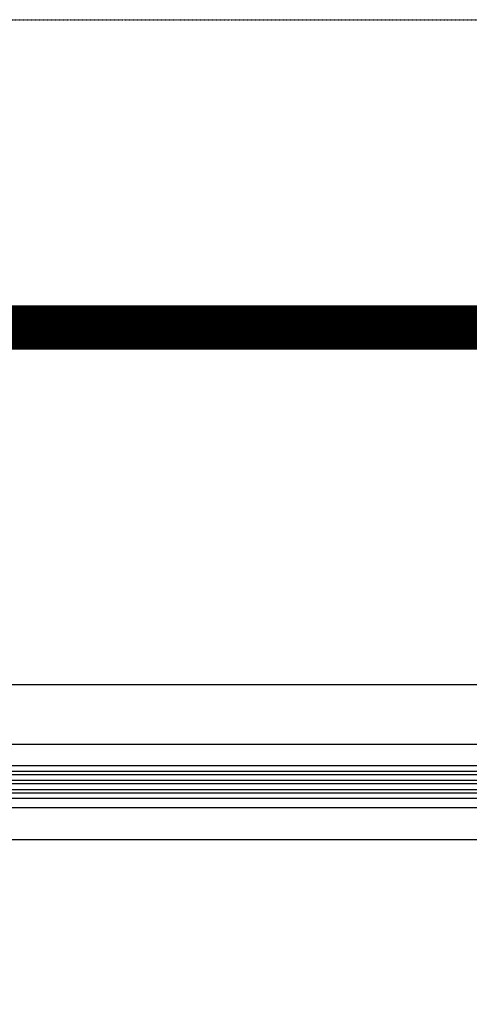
# Model space of a CAD drawing. Header units: millimetres. Extents: x -4577 to 1032787, y -66234 to 201209.
# Tile 250 of 256: x 27021 to 27224, y -47120 to -46676. Entities that reach past the tile are written whole.
import ezdxf

# ---------------------------------------------------------------- set-up
doc = ezdxf.new("R2010")
doc.units = ezdxf.units.MM
for name, pattern in [('510_5_2OG_ELT_1004$0$11-07-22_DS_2OG$0$AUSGEZOGEN', [0]), ('510_5_2OG_ELT_1004$0$11-07-22_DS_2OG$0$STRICHLINIE_S4', [0.095, 0.06, -0.035]), ('510_5_2OG_ELT_1004$0$VERDECKT', [9.525, 6.35, -3.175])]:
    doc.linetypes.add(name, pattern=pattern)
for name, color, linetype in [('510_5_2OG_ELT_1004$0$11-07-22_DS_2OG$0$GLASS', 8, '510_5_2OG_ELT_1004$0$11-07-22_DS_2OG$0$AUSGEZOGEN'), ('510_5_2OG_ELT_1004$0$11-07-22_DS_2OG$0$Tragende_Bauteile', 8, '510_5_2OG_ELT_1004$0$11-07-22_DS_2OG$0$AUSGEZOGEN'), ('510_5_2OG_ELT_1004$0$Brandabschnitt', 6, '510_5_2OG_ELT_1004$0$VERDECKT')]:
    doc.layers.add(name, color=color, linetype=linetype)

# ---------------------------------------------------------------- blocks, each defined once
blk = doc.blocks.new('510_5_2OG_ELT_1004')
at = {"layer": '510_5_2OG_ELT_1004$0$11-07-22_DS_2OG$0$GLASS', "linetype": '510_5_2OG_ELT_1004$0$11-07-22_DS_2OG$0$AUSGEZOGEN'}
for p, q in [((26908.5, -46975.6), (27883.5, -46975.6)), ((26908.5, -47002.6), (27883.5, -47002.6)), ((26894, -47014.78), (27896.08, -47014.78)), ((26894, -47016.28), (27896.08, -47016.28)), ((26894, -47018.88), (27896.08, -47018.88)), ((26894, -47020.38), (27896.08, -47020.38)), ((26894, -47022.98), (27896.08, -47022.98)), ((26894, -47024.48), (27896.08, -47024.48)), ((26909.67, -47031.1), (27883.31, -47031.07)), ((26908.5, -47045.6), (27883.31, -47045.57))]:
    blk.add_line(p, q, dxfattribs=at)
blk.add_lwpolyline([(27878.42, -47027.13), (26894, -47027.13), (26894, -47012.13), (27896.08, -47012.13)], dxfattribs=at)
at = {"layer": '510_5_2OG_ELT_1004$0$11-07-22_DS_2OG$0$Tragende_Bauteile', "linetype": '510_5_2OG_ELT_1004$0$11-07-22_DS_2OG$0$STRICHLINIE_S4'}
blk.add_line((26750, -46675.6), (28050, -46675.6), dxfattribs=at)
at = {"layer": '510_5_2OG_ELT_1004$0$Brandabschnitt', "lineweight": 25, "const_width": 20, "flags": 128}
blk.add_lwpolyline([(23679.28, -55430.7), (23679.28, -46814.54), (29258.14, -46814.54), (29258.14, -55410.98)], dxfattribs=at)

msp = doc.modelspace()

# ---------------------------------------------------------------- block references
msp.add_blockref('510_5_2OG_ELT_1004', (0, -0.05))

doc.saveas('drawing.dxf')
